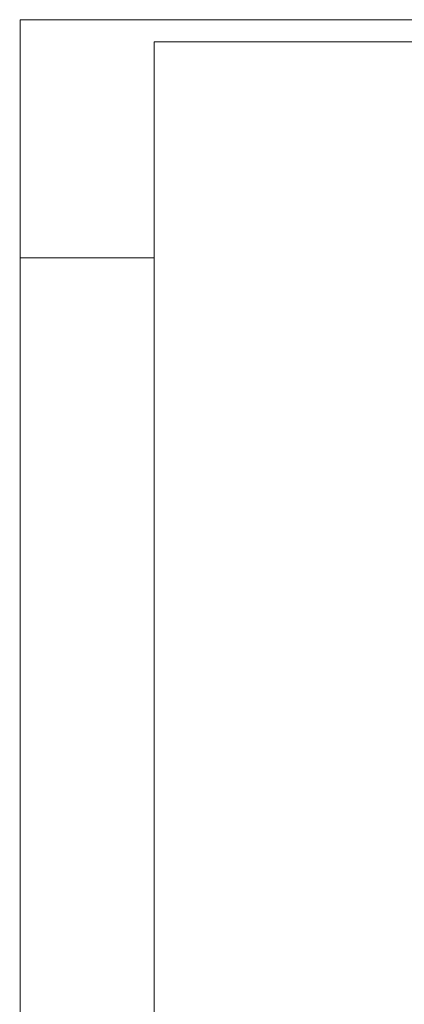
# Paper-space layout 'A-48 WYKOŃCZENIA ŚCIAN - PIĘTRO 3' of a CAD drawing. Header units: millimetres. Extents: x 0 to 500, y 0 to 350.
# Tile 2 of 17: x 0 to 86, y 131 to 350. Entities that reach past the tile are written whole.
import ezdxf

# ---------------------------------------------------------------- set-up
doc = ezdxf.new("R2010")
doc.units = ezdxf.units.MM
doc.header["$MEASUREMENT"] = 0
doc.layers.add('A_Arkusz_Nr_pióra__255', color=7, linetype='Continuous', lineweight=15, true_color=0x242424)

psp = doc.layouts.new('A-48 WYKOŃCZENIA ŚCIAN - PIĘTRO 3')

# ---------------------------------------------------------------- linework, layer by layer
at = {"layer": 'A_Arkusz_Nr_pióra__255', "color": 250, "linetype": 'Continuous', "lineweight": 15, "true_color": 0x242424}
for p, q in [((495.1, 345.1), (29.9, 345.1)), ((29.9, 345.1), (29.9, 4.9)), ((-0.1, 296.9), (0.9, 296.9)), ((-0.1, 296.9), (29.9, 296.9))]:
    psp.add_line(p, q, dxfattribs=at)
at = {"layer": 'A_Arkusz_Nr_pióra__255', "color": 250, "linetype": 'Continuous', "lineweight": 15, "true_color": 0x242424, "flags": 128}
psp.add_lwpolyline([(0, 350), (500, 350), (500, 0), (0, 0)], close=True, dxfattribs=at)

doc.saveas('drawing.dxf')
